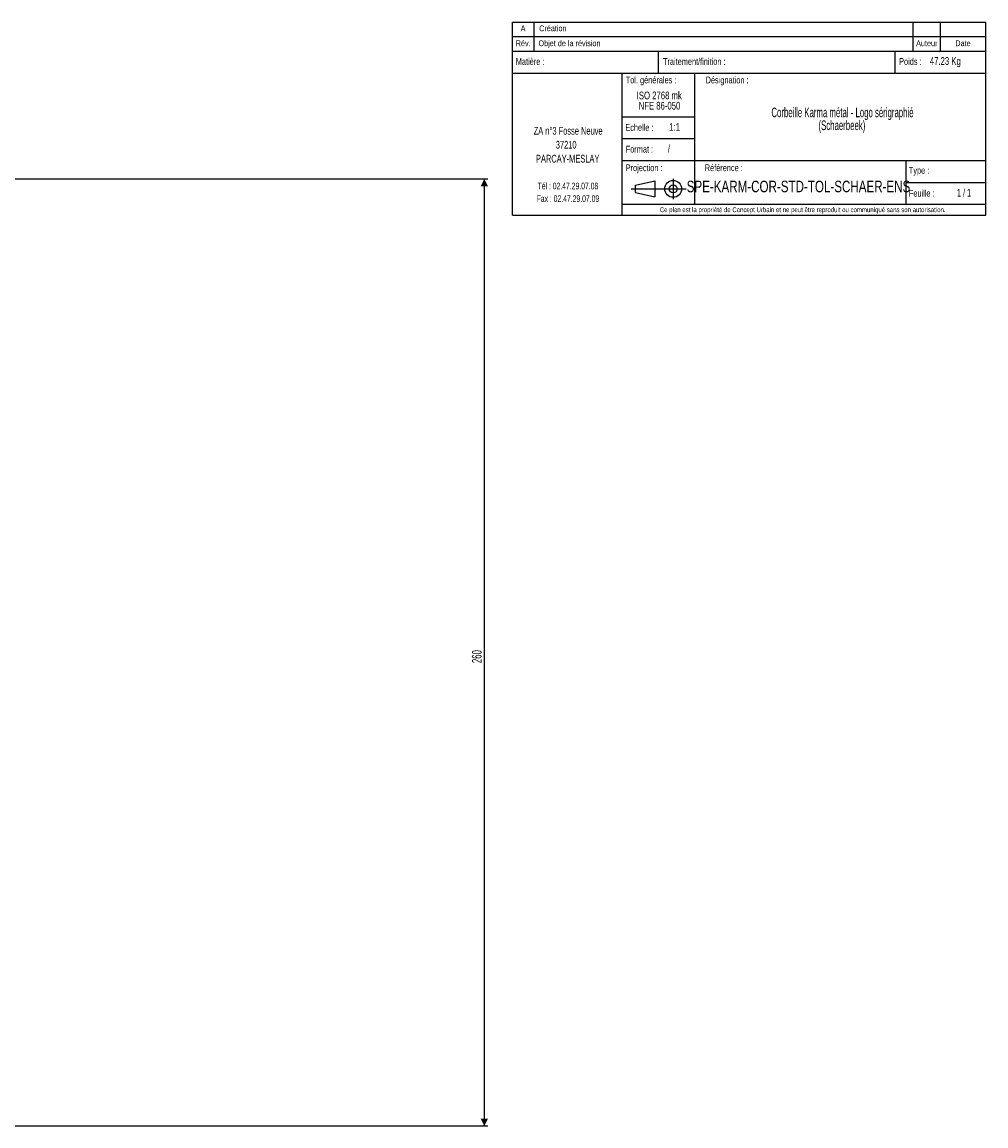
# Model space of a CAD drawing. Header units: millimetres. Extents: x 75 to 1063, y 48 to 1489.
# Tile 3 of 7: x 548 to 813, y 143 to 446. Entities that reach past the tile are written whole.
import ezdxf

# ---------------------------------------------------------------- set-up
doc = ezdxf.new("R2010")
doc.units = ezdxf.units.MM
doc.layers.add('FORMAT', color=7, linetype='Continuous')
doc.styles.add('SLDTEXTSTYLE0', font='TXT', dxfattribs={"width": 0.605})
doc.styles.add('SLDTEXTSTYLE1', font='TXT', dxfattribs={"width": 0.75})
doc.styles.add('SLDTEXTSTYLE2', font='TXT', dxfattribs={"width": 0.65})
doc.dimstyles.new('SLDDIMSTYLE2', dxfattribs={"dimtxt": 2.568319, "dimasz": 2, "dimexe": 0, "dimexo": 0.0625, "dimgap": 0.64208, "dimtad": 1, "dimrnd": 1e-09, "dimzin": 12, "dimdsep": 46, "dimtxsty": 'SLDTEXTSTYLE0', "dimsah": 1, "dimcen": 0.09, "dimadec": 0, "dimazin": 3, "dimtfac": 1, "dimtofl": 0, "dimtmove": 0, "dimatfit": 3, "dimfxl": 1, "dimfrac": 2, "dimtolj": 1, "dimtzin": 12, "dimarcsym": 0})

# ---------------------------------------------------------------- blocks, each defined once
blk = doc.blocks.new('Bloc15')
at = {"layer": 'FORMAT', "color": 7}
for p, q in [((199.51, 27.02), (199.51, 20.82)), ((186.67, 23.91), (203.44, 23.91)), ((188.03, 25.01), (193.93, 26.37)), ((188.03, 22.81), (188.03, 25.01)), ((193.93, 26.37), (193.93, 21.45)), ((193.93, 26.37), (193.93, 21.45)), ((188.03, 22.81), (193.93, 21.45))]:
    blk.add_line(p, q, dxfattribs=at)
for radius in [2.57, 1.21]:
    blk.add_circle((199.51, 23.91), radius, dxfattribs=at)
blk = doc.blocks.new('SW_NOTE_0')
at = {"layer": 'FORMAT', "color": 0, "attachment_point": 2, "style": 'SLDTEXTSTYLE0'}
for s, insert, char_height in [('ZA n°3 Fosse Neuve', (13.23, 2.73), 2.1167), ('37210', (12.69, -1.09), 2.117), ('PARCAY-MESLAY', (13.11, -4.92), 2.1167), ('Tél : 02.47.29.07.08', (13.17, -12.55), 1.8521), ('Fax : 02.47.29.07.09', (13.17, -16.02), 1.8521)]:
    blk.add_mtext(s, dxfattribs=dict(at, insert=insert, char_height=char_height))
blk = doc.blocks.new('SW_NOTE_0_1')
at = {"layer": 'FORMAT', "color": 0, "attachment_point": 2, "style": 'SLDTEXTSTYLE1'}
for s, insert, char_height in [('ISO 2768 mk', (8.33, 2.73), 2.1167), ('NFE 86-050', (8.39, -0.09), 2.117)]:
    blk.add_mtext(s, dxfattribs=dict(at, insert=insert, char_height=char_height))
blk = doc.blocks.new('SW_NOTE_0_2')
at = {"layer": 'FORMAT', "color": 0, "char_height": 2.6458, "attachment_point": 2, "style": 'SLDTEXTSTYLE0'}
for s, insert in [('Corbeille Karma métal - Logo sérigraphié', (34.73, 3.41)), ('(Schaerbeek)', (34.58, -0.12))]:
    blk.add_mtext(s, dxfattribs=dict(at, insert=insert))
blk = doc.blocks.new('_D_3')
at = {"layer": 'FORMAT'}
for p, q in [((534.74, 402.71), (675.82, 402.71)), ((674.83, 142.71), (674.83, 402.71)), ((534.74, 142.71), (675.82, 142.71))]:
    blk.add_line(p, q, dxfattribs=at)
for points in [[(674.83, 402.71), (673.83, 400.71), (675.83, 400.71)], [(674.83, 142.71), (675.83, 144.71), (673.83, 144.71)]]:
    blk.add_solid(points, dxfattribs=at)
at = {"layer": 'FORMAT', "insert": (671.42, 269.77), "char_height": 2.646, "attachment_point": 1, "rotation": 90, "style": 'SLDTEXTSTYLE0'}
blk.add_mtext('260', dxfattribs=at)

msp = doc.modelspace()

# ---------------------------------------------------------------- linework, layer by layer
at = {"layer": 'FORMAT'}
for p, q in [((682.528, 392.771), (682.528, 445.771)), ((682.528, 445.771), (812.528, 445.771)), ((688.528, 437.771), (688.528, 445.771)), ((792.528, 437.771), (792.528, 445.771)), ((800.028, 437.771), (800.028, 445.771)), ((812.528, 392.771), (812.528, 445.771)), ((682.528, 441.771), (812.528, 441.771)), ((682.528, 437.771), (812.528, 437.771)), ((722.528, 437.771), (722.528, 431.771)), ((787.528, 437.771), (787.528, 431.771)), ((682.528, 431.771), (812.528, 431.771)), ((712.528, 431.771), (712.528, 392.771)), ((732.528, 431.771), (732.528, 395.771)), ((712.528, 419.771), (732.528, 419.771)), ((712.528, 413.771), (732.528, 413.771)), ((712.528, 407.771), (812.528, 407.771)), ((790.528, 407.771), (790.528, 395.771)), ((790.528, 401.771), (812.528, 401.771)), ((712.528, 395.771), (812.528, 395.771)), ((682.528, 392.771), (812.528, 392.771))]:
    msp.add_line(p, q, dxfattribs=at)

# ---------------------------------------------------------------- block references
at = {"color": 7, "linetype": 'Continuous', "xscale": 0.9, "yscale": 0.9, "zscale": 0.9}
msp.add_blockref('Bloc15', (547.115, 378.449), dxfattribs=at)
at = {"layer": 'FORMAT'}
for name, p in [('SW_NOTE_0_1', (714.518, 423.96)), ('SW_NOTE_0_2', (738.417, 418.884)), ('SW_NOTE_0', (684.595, 414.246))]:
    msp.add_blockref(name, p, dxfattribs=at)

# ---------------------------------------------------------------- texts
for s, insert, char_height, attachment_point, style in [('A', (685.464, 444.851), 1.587, 2, 'SLDTEXTSTYLE1'), ('Création', (689.867, 444.851), 1.5875, 1, 'SLDTEXTSTYLE1'), ('Rév.', (685.477, 440.744), 1.5875, 2, 'SLDTEXTSTYLE1'), ('Objet de la révision', (689.684, 440.744), 1.5875, 1, 'SLDTEXTSTYLE1'), ('Auteur', (796.293, 440.744), 1.5875, 2, 'SLDTEXTSTYLE1'), ('Date', (806.226, 440.744), 1.5875, 2, 'SLDTEXTSTYLE1'), ('Matière :', (683.462, 435.88), 1.8521, 1, 'SLDTEXTSTYLE1'), ('Traitement/finition :', (723.867, 435.88), 1.85208, 1, 'SLDTEXTSTYLE1'), ('Poids :', (788.692, 435.88), 1.8521, 1, 'SLDTEXTSTYLE1'), ('47.23 Kg', (797.129, 436.143), 2.1167, 1, 'SLDTEXTSTYLE1'), ('Tol. générales :', (713.637, 430.798), 1.852, 1, 'SLDTEXTSTYLE1'), ('Désignation :', (741.459, 430.795), 1.85208, 2, 'SLDTEXTSTYLE1'), ('Echelle :', (713.522, 417.766), 1.8521, 1, 'SLDTEXTSTYLE1'), ('1:1', (727.05, 418.029), 2.1167, 2, 'SLDTEXTSTYLE1'), ('/', (725.204, 412.074), 2.117, 1, 'SLDTEXTSTYLE1'), ('Format :', (713.637, 411.811), 1.8521, 1, 'SLDTEXTSTYLE1'), ('Projection :', (713.637, 406.692), 1.85208, 1, 'SLDTEXTSTYLE1'), ('Référence :', (740.562, 406.692), 1.85208, 2, 'SLDTEXTSTYLE1'), ('Type :', (791.366, 405.99), 1.8521, 1, 'SLDTEXTSTYLE1'), ('SPE-KARM-COR-STD-TOL-SCHAER-ENS', (761.073, 402.221), 3.175, 2, 'SLDTEXTSTYLE1'), ('1 / 1', (806.521, 399.954), 2.1167, 2, 'SLDTEXTSTYLE2'), ('Feuille :', (791.366, 399.691), 1.8521, 1, 'SLDTEXTSTYLE1'), ('Ce plan est la propriété de Concept Urbain et ne peut être reproduit ou communiqué sans son autorisation.', (762.226, 394.907), 1.322917, 2, 'SLDTEXTSTYLE1')]:
    msp.add_mtext(s, dxfattribs=dict(at, insert=insert, char_height=char_height, attachment_point=attachment_point, style=style))

# ---------------------------------------------------------------- dimensions: what is measured, and where the dimension line sits
dim = msp.add_linear_dim(base=(674.83, 402.711), p1=(533.747, 142.711), p2=(533.747, 402.711), angle=90, dimstyle='SLDDIMSTYLE2', dxfattribs=at)
dim.commit()
dim.dimension.update_dxf_attribs({"geometry": '_D_3', "text_midpoint": (674.83, 272.711), "dimtype": 160})

doc.saveas('drawing.dxf')
